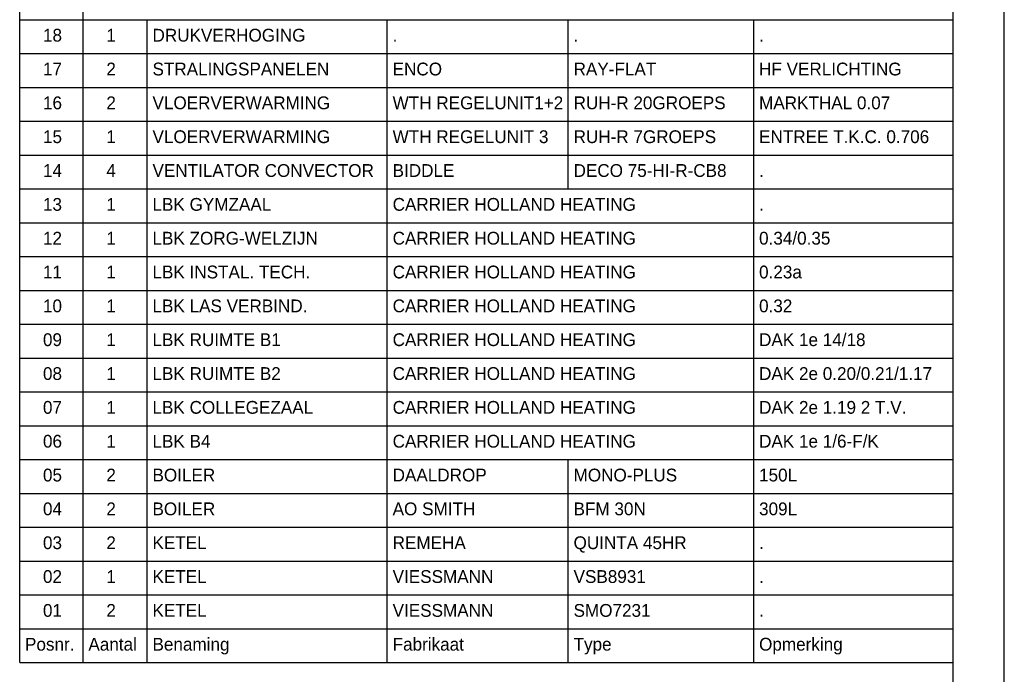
# Model space of a CAD drawing. Extents: x -783 to 603, y 238 to 1079.
# Tile 18 of 23: x 411 to 603, y 339 to 467. Entities that reach past the tile are written whole.
import ezdxf

# ---------------------------------------------------------------- set-up
doc = ezdxf.new("R2010")
doc.units = 0
doc.linetypes.add('2322107', pattern=[2000, 1000, 1000])
doc.layers.add('00KAD070', color=5, linetype='CONTINUOUS')
doc.layers.add('WM561---', color=1, linetype='CONTINUOUS')
doc.styles.add('BURO-025', font='BUROFONT.shx', dxfattribs={"height": 2.5})

msp = doc.modelspace()

# ---------------------------------------------------------------- linework, layer by layer
at = {"layer": '00KAD070', "linetype": 'CONTINUOUS'}
msp.add_line((593.05, 247.83), (593.05, 1068.83), dxfattribs=at)
at = {"layer": 'WM561---', "color": 3}
msp.add_line((603.05, 237.83), (603.05, 1078.83), dxfattribs=at)
at = {"layer": 'WM561---', "linetype": '2322107'}
for p, q in [((410.58, 467.24), (410.58, 473.86)), ((422.97, 467.24), (422.97, 473.86)), ((410.58, 467.24), (593.05, 467.24)), ((410.58, 460.63), (410.58, 467.24)), ((422.97, 460.63), (422.97, 467.24)), ((435.49, 460.63), (435.49, 467.24)), ((482.44, 460.63), (482.44, 467.24)), ((517.8, 460.63), (517.8, 467.24)), ((554.07, 460.63), (554.07, 467.24)), ((410.58, 460.63), (593.05, 460.63)), ((410.58, 454.02), (410.58, 460.63)), ((422.97, 454.02), (422.97, 460.63)), ((435.49, 454.02), (435.49, 460.63)), ((482.44, 454.02), (482.44, 460.63)), ((517.8, 454.02), (517.8, 460.63)), ((554.07, 454.02), (554.07, 460.63)), ((410.58, 454.02), (593.05, 454.02)), ((410.58, 447.4), (410.58, 454.02)), ((422.97, 447.4), (422.97, 454.02)), ((435.49, 447.4), (435.49, 454.02)), ((482.44, 447.4), (482.44, 454.02)), ((517.8, 447.4), (517.8, 454.02)), ((554.07, 447.4), (554.07, 454.02)), ((410.58, 447.4), (593.05, 447.4)), ((410.58, 440.79), (410.58, 447.4)), ((422.97, 440.79), (422.97, 447.4)), ((435.49, 440.79), (435.49, 447.4)), ((482.44, 440.79), (482.44, 447.4)), ((517.8, 440.79), (517.8, 447.4)), ((554.07, 440.79), (554.07, 447.4)), ((410.58, 440.79), (593.05, 440.79)), ((410.58, 434.17), (410.58, 440.79)), ((422.97, 434.17), (422.97, 440.79)), ((435.49, 434.17), (435.49, 440.79)), ((482.44, 434.17), (482.44, 440.79)), ((517.8, 434.17), (517.8, 440.79)), ((554.07, 434.17), (554.07, 440.79)), ((410.58, 434.17), (593.05, 434.17)), ((410.58, 427.56), (410.58, 434.17)), ((422.97, 427.56), (422.97, 434.17)), ((435.49, 427.56), (435.49, 434.17)), ((482.44, 427.56), (482.44, 434.17)), ((554.07, 427.56), (554.07, 434.17)), ((410.58, 427.56), (593.05, 427.56)), ((410.58, 420.94), (410.58, 427.56)), ((422.97, 420.94), (422.97, 427.56)), ((435.49, 420.94), (435.49, 427.56)), ((482.44, 420.94), (482.44, 427.56)), ((554.07, 420.94), (554.07, 427.56)), ((410.58, 420.94), (593.05, 420.94)), ((410.58, 414.33), (410.58, 420.94)), ((422.97, 414.33), (422.97, 420.94)), ((435.49, 414.33), (435.49, 420.94)), ((482.44, 414.33), (482.44, 420.94)), ((554.07, 414.33), (554.07, 420.94)), ((410.58, 414.33), (593.05, 414.33)), ((410.58, 407.72), (410.58, 414.33)), ((422.97, 407.72), (422.97, 414.33)), ((435.49, 407.72), (435.49, 414.33)), ((482.44, 407.72), (482.44, 414.33)), ((554.07, 407.72), (554.07, 414.33)), ((410.58, 407.72), (593.05, 407.72)), ((410.58, 401.1), (410.58, 407.72)), ((422.97, 401.1), (422.97, 407.72)), ((435.49, 401.1), (435.49, 407.72)), ((482.44, 401.1), (482.44, 407.72)), ((554.07, 401.1), (554.07, 407.72)), ((410.58, 394.49), (410.58, 401.1)), ((410.58, 401.1), (593.05, 401.1)), ((422.97, 394.49), (422.97, 401.1)), ((435.49, 394.49), (435.49, 401.1)), ((482.44, 394.49), (482.44, 401.1)), ((554.07, 394.49), (554.07, 401.1)), ((410.58, 394.49), (593.05, 394.49)), ((410.58, 387.87), (410.58, 394.49)), ((422.97, 387.87), (422.97, 394.49)), ((435.49, 387.87), (435.49, 394.49)), ((482.44, 387.87), (482.44, 394.49)), ((554.07, 387.87), (554.07, 394.49)), ((410.58, 387.87), (593.05, 387.87)), ((410.58, 381.26), (410.58, 387.87)), ((422.97, 381.26), (422.97, 387.87)), ((435.49, 381.26), (435.49, 387.87)), ((482.44, 381.26), (482.44, 387.87)), ((554.07, 381.26), (554.07, 387.87)), ((410.58, 381.26), (593.05, 381.26)), ((410.58, 374.65), (410.58, 381.26)), ((422.97, 374.65), (422.97, 381.26)), ((435.49, 374.65), (435.49, 381.26)), ((482.44, 374.65), (482.44, 381.26)), ((517.8, 374.65), (517.8, 381.26)), ((554.07, 374.65), (554.07, 381.26)), ((410.58, 374.65), (593.05, 374.65)), ((410.58, 368.03), (410.58, 374.65)), ((422.97, 368.03), (422.97, 374.65)), ((435.49, 368.03), (435.49, 374.65)), ((482.44, 368.03), (482.44, 374.65)), ((517.8, 368.03), (517.8, 374.65)), ((554.07, 368.03), (554.07, 374.65)), ((410.58, 368.03), (593.05, 368.03)), ((410.58, 361.42), (410.58, 368.03)), ((422.97, 361.42), (422.97, 368.03)), ((435.49, 361.42), (435.49, 368.03)), ((482.44, 361.42), (482.44, 368.03)), ((517.8, 361.42), (517.8, 368.03)), ((554.07, 361.42), (554.07, 368.03)), ((410.58, 361.42), (593.05, 361.42)), ((410.58, 354.8), (410.58, 361.42)), ((422.97, 354.8), (422.97, 361.42)), ((435.49, 354.8), (435.49, 361.42)), ((482.44, 354.8), (482.44, 361.42)), ((517.8, 354.8), (517.8, 361.42)), ((554.07, 354.8), (554.07, 361.42)), ((410.58, 354.8), (593.05, 354.8)), ((410.58, 348.19), (410.58, 354.8)), ((422.97, 348.19), (422.97, 354.8)), ((435.49, 348.19), (435.49, 354.8)), ((482.44, 348.19), (482.44, 354.8)), ((517.8, 348.19), (517.8, 354.8)), ((554.07, 348.19), (554.07, 354.8)), ((410.58, 348.19), (593.05, 348.19)), ((410.58, 341.57), (410.58, 348.19)), ((422.97, 341.57), (422.97, 348.19)), ((435.49, 341.57), (435.49, 348.19)), ((482.44, 341.57), (482.44, 348.19)), ((517.8, 341.57), (517.8, 348.19)), ((554.07, 341.57), (554.07, 348.19)), ((410.58, 341.57), (593.05, 341.57))]:
    msp.add_line(p, q, dxfattribs=at)

# ---------------------------------------------------------------- texts
at = {"layer": 'WM561---', "color": 140, "linetype": '2322107', "style": 'BURO-025'}
for s, p in [('18', (415.13, 462.96)), ('1', (427.52, 462.96)), ('DRUKVERHOGING', (436.54, 462.96)), ('.', (483.48, 462.96)), ('.', (518.85, 462.96)), ('.', (555.11, 462.96)), ('17', (415.13, 456.35)), ('2', (427.52, 456.35)), ('STRALINGSPANELEN', (436.54, 456.35)), ('ENCO', (483.48, 456.35)), ('RAY-FLAT', (518.85, 456.35)), ('HF VERLICHTING', (555.11, 456.35)), ('16', (415.13, 449.74)), ('2', (427.52, 449.74)), ('VLOERVERWARMING', (436.54, 449.74)), ('WTH REGELUNIT1+2', (483.48, 449.74)), ('RUH-R 20GROEPS', (518.85, 449.74)), ('MARKTHAL 0.07', (555.11, 449.74)), ('15', (415.13, 443.12)), ('1', (427.52, 443.12)), ('VLOERVERWARMING', (436.54, 443.12)), ('WTH REGELUNIT 3', (483.48, 443.12)), ('RUH-R 7GROEPS', (518.85, 443.12)), ('ENTREE T.K.C. 0.706', (555.11, 443.12)), ('14', (415.13, 436.51)), ('4', (427.52, 436.51)), ('VENTILATOR CONVECTOR', (436.54, 436.51)), ('BIDDLE', (483.48, 436.51)), ('DECO 75-HI-R-CB8', (518.85, 436.51)), ('.', (555.11, 436.51)), ('13', (415.13, 429.89)), ('1', (427.52, 429.89)), ('LBK GYMZAAL', (436.54, 429.89)), ('CARRIER HOLLAND HEATING', (483.48, 429.89)), ('.', (555.11, 429.89)), ('12', (415.13, 423.28)), ('1', (427.52, 423.28)), ('LBK ZORG-WELZIJN', (436.54, 423.28)), ('CARRIER HOLLAND HEATING', (483.48, 423.28)), ('0.34/0.35', (555.11, 423.28)), ('11', (415.13, 416.67)), ('1', (427.52, 416.67)), ('LBK INSTAL. TECH.', (436.54, 416.67)), ('CARRIER HOLLAND HEATING', (483.48, 416.67)), ('0.23a', (555.11, 416.67)), ('10', (415.13, 410.05)), ('1', (427.52, 410.05)), ('LBK LAS VERBIND.', (436.54, 410.05)), ('CARRIER HOLLAND HEATING', (483.48, 410.05)), ('0.32', (555.11, 410.05)), ('DAK 1e 14/18', (555.11, 403.44)), ('09', (415.13, 403.44)), ('1', (427.52, 403.44)), ('LBK RUIMTE B1', (436.54, 403.44)), ('CARRIER HOLLAND HEATING', (483.48, 403.44)), ('08', (415.13, 396.82)), ('1', (427.52, 396.82)), ('LBK RUIMTE B2', (436.54, 396.82)), ('CARRIER HOLLAND HEATING', (483.48, 396.82)), ('DAK 2e 0.20/0.21/1.17', (555.11, 396.82)), ('07', (415.13, 390.21)), ('1', (427.52, 390.21)), ('LBK COLLEGEZAAL', (436.54, 390.21)), ('CARRIER HOLLAND HEATING', (483.48, 390.21)), ('DAK 2e 1.19 2 T.V.', (555.11, 390.21)), ('06', (415.13, 383.59)), ('1', (427.52, 383.59)), ('LBK B4 ', (436.54, 383.59)), ('CARRIER HOLLAND HEATING', (483.48, 383.59)), ('DAK 1e 1/6-F/K', (555.11, 383.59)), ('05', (415.13, 376.98)), ('2', (427.52, 376.98)), ('BOILER', (436.54, 376.98)), ('DAALDROP', (483.48, 376.98)), ('MONO-PLUS', (518.85, 376.98)), ('150L', (555.11, 376.98)), ('04', (415.13, 370.37)), ('2', (427.52, 370.37)), ('BOILER', (436.54, 370.37)), ('AO SMITH', (483.48, 370.37)), ('BFM 30N', (518.85, 370.37)), ('309L', (555.11, 370.37)), ('03', (415.13, 363.75)), ('2', (427.52, 363.75)), ('KETEL', (436.54, 363.75)), ('REMEHA', (483.48, 363.75)), ('QUINTA 45HR', (518.85, 363.75)), ('.', (555.11, 363.75)), ('02', (415.13, 357.14)), ('1', (427.52, 357.14)), ('KETEL', (436.54, 357.14)), ('VIESSMANN', (483.48, 357.14)), ('VSB8931', (518.85, 357.14)), ('.', (555.11, 357.14)), ('01', (415.13, 350.52)), ('2', (427.52, 350.52)), ('KETEL', (436.54, 350.52)), ('VIESSMANN', (483.48, 350.52)), ('SMO7231', (518.85, 350.52)), ('.', (555.11, 350.52)), ('Aantal', (424.01, 343.91)), ('Benaming', (436.54, 343.91)), ('Fabrikaat', (483.48, 343.91)), ('Opmerking', (555.11, 343.91)), ('Posnr.', (411.62, 343.91)), ('Type', (518.85, 343.91))]:
    msp.add_text(s, height=2.5, dxfattribs=at).set_placement(p)

doc.saveas('drawing.dxf')
